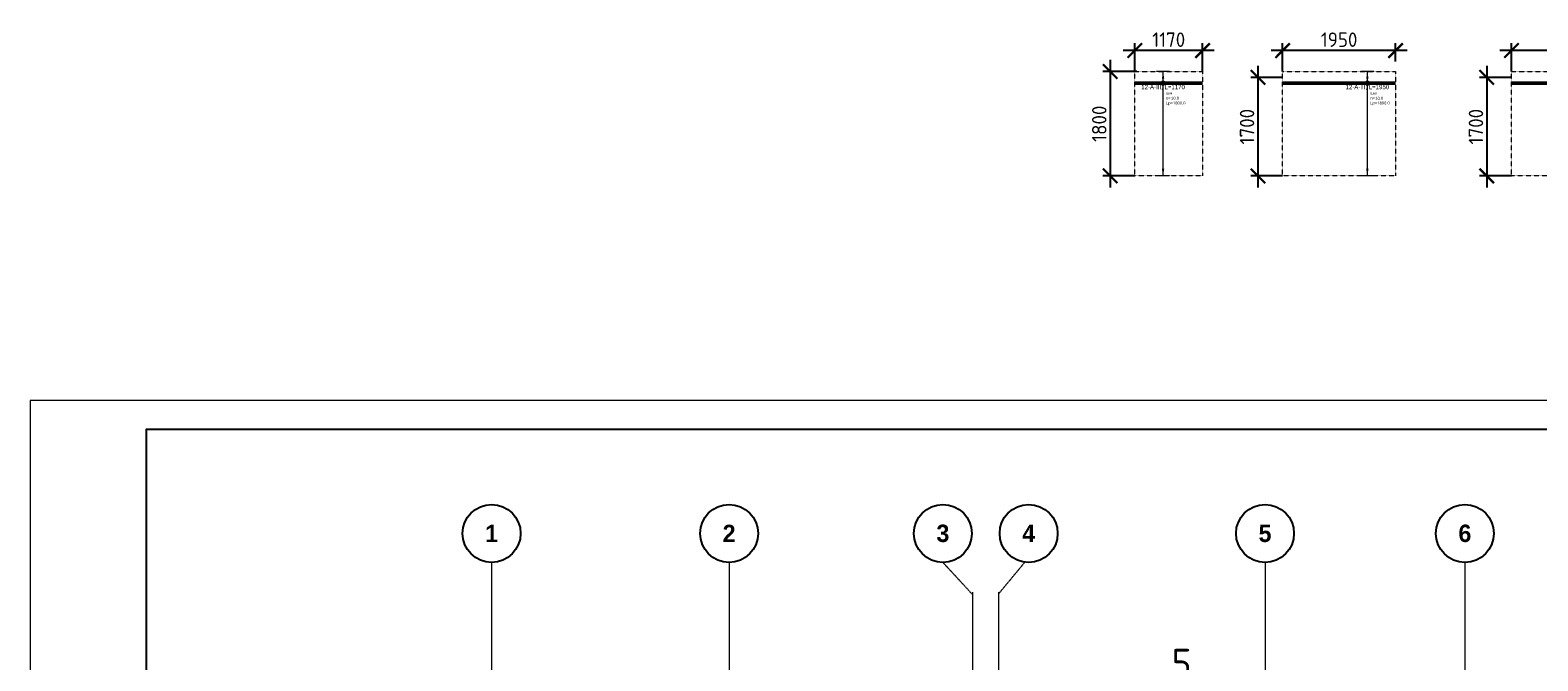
# Model space of a CAD drawing. Header units: millimetres. Extents: x -386473 to 311666, y -59273 to 291770.
# Tile 64 of 132: x -1652 to 24372, y 33458 to 44336. Entities that reach past the tile are written whole.
import ezdxf
from ezdxf.enums import TextEntityAlignment as Align

# ---------------------------------------------------------------- set-up
doc = ezdxf.new("R2010")
doc.units = ezdxf.units.MM
doc.set_wipeout_variables(frame=1)
for name, pattern in [('01 Штриховая _4 мм_', [6, 3.5, -2.5]), ('______5', [1100, 800, -100, 100, -100]), ('GOST2.303 4', [7, 5, -2, 0]), ('осевая', [50.8, 31.75, -6.35, 6.35, -6.35])]:
    doc.linetypes.add(name, pattern=pattern)
for name, color, linetype, lineweight in [('АрмСтер', 2, 'Continuous', 50), ('контур распр. стерхней', 2, 'GOST2.303 4', 20), ('Оси', 40, '______5', 18), ('РАЗМЕРЫ', 1, 'Continuous', 9), ('ТОНКИЕ', 7, 'Continuous', 9), ('Узлы', 7, 'Continuous', 0)]:
    doc.layers.add(name, color=color, linetype=linetype, lineweight=lineweight)
doc.layers.add('АрмСтер_атрибуты', color=2, linetype='Continuous', lineweight=0, plot=False)
doc.layers.add('ТОЛСТЫЕ_ОСНОВНЫЕ', color=6, linetype='Continuous')
doc.styles.add('Century Gothic', font='GOTHIC.TTF')
doc.styles.add('GOST-2.304_Type-B', font='GOST_Common.ttf')
doc.styles.get("Standard").update_dxf_attribs({"font": 'arial.ttf'})
doc.styles.add('Аннотативный', font='arial.ttf')
doc.dimstyles.new('СПДС', dxfattribs={"dimscale": 100, "dimtxt": 2.5, "dimasz": 2.5, "dimexe": 1.25, "dimexo": 0, "dimtad": 1, "dimdec": 0, "dimtxsty": 'GOST-2.304_Type-B', "dimblk": 'ARCHTICK', "dimcen": 2.5, "dimdle": 2, "dimadec": 0, "dimazin": 2, "dimtfac": 0.75, "dimtdec": 0, "dimtmove": 1, "dimatfit": 3, "dimfxl": 1, "dimtolj": 1, "dimarcsym": 1})

# ---------------------------------------------------------------- blocks, each defined once
blk = doc.blocks.new('NSY101')
at = {"color": 0, "linetype": 'ByBlock', "lineweight": -2}
blk.add_circle((0, 0), 50, dxfattribs=at)
blk = doc.blocks.new('СЛОЖНЫЙ_ОБЪЕКТ_0')
at = {"layer": 'Оси', "color": 16, "linetype": 'Continuous', "lineweight": 25, "transparency": 33554687, "xscale": 9.999999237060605, "yscale": 9.999999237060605, "zscale": 9.999999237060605}
blk.add_blockref('NSY101', (8813, -989), dxfattribs=at)
at = {"layer": 'Оси', "color": 16, "linetype": 'Continuous', "lineweight": 25, "transparency": 33554687, "insert": (8813, -989), "char_height": 300, "width": 385, "attachment_point": 5, "style": 'Century Gothic'}
blk.add_mtext('\\A1;{\\fCentury Gothic|i0|b1;\\H300.000000;\\W1.000000;\\C16;2}\\P', dxfattribs=at)
blk = doc.blocks.new('СЛОЖНЫЙ_ОБЪЕКТ_1')
at = {"layer": 'Оси', "color": 16, "linetype": 'Continuous', "lineweight": 25, "transparency": 33554687, "xscale": 9.999999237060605, "yscale": 9.999999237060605, "zscale": 9.999999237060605}
blk.add_blockref('NSY101', (18063, -989), dxfattribs=at)
at = {"layer": 'Оси', "color": 16, "linetype": 'Continuous', "lineweight": 25, "transparency": 33554687, "insert": (18063, -989), "char_height": 300, "width": 385, "attachment_point": 5, "style": 'Century Gothic'}
blk.add_mtext('\\A1;{\\fCentury Gothic|i0|b1;\\H300.000000;\\W1.000000;\\C16;5}\\P', dxfattribs=at)
blk = doc.blocks.new('СЛОЖНЫЙ_ОБЪЕКТ_2')
at = {"layer": 'Оси', "color": 16, "linetype": 'Continuous', "lineweight": 25, "transparency": 33554687, "xscale": 9.999999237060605, "yscale": 9.999999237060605, "zscale": 9.999999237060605}
blk.add_blockref('NSY101', (21513, -989), dxfattribs=at)
at = {"layer": 'Оси', "color": 16, "linetype": 'Continuous', "lineweight": 25, "transparency": 33554687, "insert": (21513, -989), "char_height": 300, "width": 385, "attachment_point": 5, "style": 'Century Gothic'}
blk.add_mtext('\\A1;{\\fCentury Gothic|i0|b1;\\H300.000000;\\W1.000000;\\C16;6}\\P', dxfattribs=at)
blk = doc.blocks.new('СЛОЖНЫЙ_ОБЪЕКТ_43')
at = {"layer": 'Оси', "color": 16, "linetype": 'Continuous', "lineweight": 25, "transparency": 33554687, "xscale": 9.999999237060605, "yscale": 9.999999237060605, "zscale": 9.999999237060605}
blk.add_blockref('NSY101', (5133, -989), dxfattribs=at)
at = {"layer": 'Оси', "color": 16, "linetype": 'Continuous', "lineweight": 25, "transparency": 33554687, "insert": (5133, -989), "char_height": 300, "width": 385, "attachment_point": 5, "style": 'Century Gothic'}
blk.add_mtext('\\A1;{\\fCentury Gothic|i0|b1;\\H300.000000;\\W1.000000;\\C16;1}\\P', dxfattribs=at)
blk = doc.blocks.new('СЛОЖНЫЙ_ОБЪЕКТ_44')
at = {"layer": 'Оси', "color": 16, "linetype": 'Continuous', "lineweight": 25, "transparency": 33554687, "xscale": 9.999999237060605, "yscale": 9.999999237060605, "zscale": 9.999999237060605}
blk.add_blockref('NSY101', (12503, -989), dxfattribs=at)
at = {"layer": 'Оси', "color": 16, "linetype": 'Continuous', "lineweight": 25, "transparency": 33554687, "insert": (12503, -989), "char_height": 300, "width": 385, "attachment_point": 5, "style": 'Century Gothic'}
blk.add_mtext('\\A1;{\\fCentury Gothic|i0|b1;\\H300.000000;\\W1.000000;\\C16;3}\\P', dxfattribs=at)
blk = doc.blocks.new('СЛОЖНЫЙ_ОБЪЕКТ_45')
at = {"layer": 'Оси', "color": 16, "linetype": 'Continuous', "lineweight": 25, "transparency": 33554687, "xscale": 9.999999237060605, "yscale": 9.999999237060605, "zscale": 9.999999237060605}
blk.add_blockref('NSY101', (13983, -989), dxfattribs=at)
at = {"layer": 'Оси', "color": 16, "linetype": 'Continuous', "lineweight": 25, "transparency": 33554687, "insert": (13983, -989), "char_height": 300, "width": 385, "attachment_point": 5, "style": 'Century Gothic'}
blk.add_mtext('\\A1;{\\fCentury Gothic|i0|b1;\\H300.000000;\\W1.000000;\\C16;4}\\P', dxfattribs=at)
blk = doc.blocks.new('оси2')
at = {"layer": 'Оси', "color": 16, "linetype": 'осевая', "lineweight": 0, "ltscale": 0.25, "transparency": 33554687}
for p, q in [((983645.5, 5465.4), (983645.8, -20755.1)), ((987745.5, 5465.4), (987745.5, -20739.3)), ((991435, 5465.4), (991945.5, 4911.3)), ((992845, 5465.4), (992395.5, 4924.1)), ((996995.5, 5465.4), (996995.5, -20739.3)), ((1000445.5, 5465.4), (1000445.5, -20739.3)), ((991945.5, 4955.2), (991945.5, -20287.7)), ((992395.5, 4955.2), (992395.5, -20293.6))]:
    blk.add_line(p, q, dxfattribs=at)
at = {"layer": 'Оси', "color": 16, "linetype": 'Continuous', "lineweight": 25, "transparency": 33554687}
for name, p in [('СЛОЖНЫЙ_ОБЪЕКТ_43', (978512.5, 6954.9)), ('СЛОЖНЫЙ_ОБЪЕКТ_0', (978932, 6954.9)), ('СЛОЖНЫЙ_ОБЪЕКТ_44', (978932, 6954.9)), ('СЛОЖНЫЙ_ОБЪЕКТ_45', (978932, 6954.9)), ('СЛОЖНЫЙ_ОБЪЕКТ_1', (978932, 6954.9)), ('СЛОЖНЫЙ_ОБЪЕКТ_2', (978932, 6954.9))]:
    blk.add_blockref(name, p, dxfattribs=at)
blk = doc.blocks.new('*U51')
at = {"layer": 'РАЗМЕРЫ'}
for p, q in [((112, 200), (-112, 200)), ((112, -1600), (-112, -1600))]:
    blk.add_line(p, q, dxfattribs=at)
at = {"layer": 'РАЗМЕРЫ', "ltscale": 15}
blk.add_line((0, -1600), (0, 200), dxfattribs=at)
at = {"layer": 'РАЗМЕРЫ'}
for points in [[(0, 200), (21, 75), (-21, 75)], [(0, -1600), (21, -1475), (-21, -1475)]]:
    blk.add_solid(points, dxfattribs=at)
at = {"layer": 'АрмСтер_атрибуты', "color": 215, "ltscale": 15, "style": 'Аннотативный'}
for s, p in [('шаг', (51, -194)), ('n=', (51, -285)), ('Lр=', (50, -368))]:
    blk.add_text(s, height=50, dxfattribs=at).set_placement(p)
at = {"layer": 'АрмСтер_атрибуты', "color": 215, "style": 'Аннотативный'}
for tag, p, flags in [('КОЛ', (138, -285), 8), ('ШАГ', (191, -194), 10), ('ШИРИНА', (173, -368), 8)]:
    blk.add_attdef(tag, p, '', height=50, dxfattribs=dict(at, flags=flags))
at = {"layer": 'АрмСтер_атрибуты', "flags": 9}
for tag, p in [('МАССА', (-1034, -1010)), ('ОБОЗНАЧЕНИЕ', (-1034, -1124))]:
    blk.add_attdef(tag, p, '', height=75, dxfattribs=at)
at = {"linetype": 'Continuous', "lineweight": 0}
blk.add_wipeout([(35, 0), (28, 21), (11, 33), (-11, 33), (-28, 21), (-35, 0), (-28, -21), (-11, -33), (11, -33), (28, -21)], dxfattribs=at)
at = {"color": 0, "linetype": 'ByBlock', "lineweight": -2, "ltscale": 100}
blk.add_line((-1463, 0), (877, 0), dxfattribs=at)
at = {"layer": 'РАЗМЕРЫ'}
blk.add_circle((0, 0), 35, dxfattribs=at)
at = {"layer": 'АрмСтер_атрибуты', "style": 'Аннотативный', "flags": 8}
blk.add_attdef('ПОЗ', (110, 30), '', height=75, dxfattribs=at)
blk.add_attdef('НАИМЕНОВАНИЕ', text='', height=75, dxfattribs=at).set_placement((0, -29), align=Align.TOP_CENTER)
blk = doc.blocks.new('_ArchTick')
at = {"color": 0, "linetype": 'ByBlock', "const_width": 0.15}
blk.add_lwpolyline([(-0.5, -0.5), (0.5, 0.5)], dxfattribs=at)
blk = doc.blocks.new('*D49')
at = {"layer": 'DEFPOINTS', "color": 0, "transparency": 16777216}
for p in [(23917, 43984), (26258, 43795), (23917, 43622)]:
    blk.add_point(p, dxfattribs=at)
at = {"layer": 'РАЗМЕРЫ', "color": 0, "lineweight": -2, "transparency": 16777216}
for p, q in [((26458, 43984), (23717, 43984)), ((23917, 43622), (23917, 44109)), ((26258, 43795), (26258, 44109))]:
    blk.add_line(p, q, dxfattribs=at)
at = {"layer": 'РАЗМЕРЫ', "color": 0, "lineweight": -2, "transparency": 16777216, "xscale": 250, "yscale": 250, "zscale": 250, "rotation": 180}
blk.add_blockref('_ArchTick', (23917, 43984), dxfattribs=at)
at = {"layer": 'РАЗМЕРЫ', "color": 0, "lineweight": -2, "transparency": 16777216, "xscale": 250, "yscale": 250, "zscale": 250}
blk.add_blockref('_ArchTick', (26258, 43984), dxfattribs=at)
at = {"layer": 'РАЗМЕРЫ', "color": 0, "lineweight": 0, "transparency": 16777216, "insert": (25087, 44172), "char_height": 250, "attachment_point": 5, "style": 'GOST-2.304_Type-B'}
blk.add_mtext('\\A1;2340', dxfattribs=at)
blk = doc.blocks.new('*D50')
at = {"layer": 'DEFPOINTS', "color": 0, "transparency": 16777216}
for p in [(23917, 43522), (23491, 41822), (23917, 41822)]:
    blk.add_point(p, dxfattribs=at)
at = {"layer": 'РАЗМЕРЫ', "color": 0, "lineweight": -2, "transparency": 16777216}
for p, q in [((23491, 43722), (23491, 41622)), ((23917, 43522), (23366, 43522)), ((23917, 41822), (23366, 41822))]:
    blk.add_line(p, q, dxfattribs=at)
at = {"layer": 'РАЗМЕРЫ', "color": 0, "lineweight": -2, "transparency": 16777216, "xscale": 250, "yscale": 250, "zscale": 250}
for p, rotation in [((23491, 43522), 90), ((23491, 41822), 270)]:
    blk.add_blockref('_ArchTick', p, dxfattribs=dict(at, rotation=rotation))
at = {"layer": 'РАЗМЕРЫ', "color": 0, "lineweight": 0, "transparency": 16777216, "insert": (23304, 42672), "char_height": 250, "attachment_point": 5, "rotation": 90, "style": 'GOST-2.304_Type-B'}
blk.add_mtext('\\A1;1700', dxfattribs=at)
blk = doc.blocks.new('*U54')
at = {"layer": 'РАЗМЕРЫ'}
for p, q in [((112, 200), (-112, 200)), ((112, -1600), (-112, -1600))]:
    blk.add_line(p, q, dxfattribs=at)
at = {"layer": 'РАЗМЕРЫ', "ltscale": 15}
blk.add_line((0, -1600), (0, 200), dxfattribs=at)
at = {"layer": 'РАЗМЕРЫ'}
for points in [[(0, 200), (21, 75), (-21, 75)], [(0, -1600), (21, -1475), (-21, -1475)]]:
    blk.add_solid(points, dxfattribs=at)
at = {"layer": 'АрмСтер_атрибуты', "color": 215, "ltscale": 15, "style": 'Аннотативный'}
for s, p in [('шаг', (51, -194)), ('n=', (51, -285)), ('Lр=', (50, -368))]:
    blk.add_text(s, height=50, dxfattribs=at).set_placement(p)
at = {"layer": 'АрмСтер_атрибуты', "color": 215, "style": 'Аннотативный'}
for tag, p, flags in [('КОЛ', (138, -285), 8), ('ШАГ', (191, -194), 10), ('ШИРИНА', (173, -368), 8)]:
    blk.add_attdef(tag, p, '', height=50, dxfattribs=dict(at, flags=flags))
at = {"layer": 'АрмСтер_атрибуты', "flags": 9}
for tag, p in [('МАССА', (-1034, -1010)), ('ОБОЗНАЧЕНИЕ', (-1034, -1124))]:
    blk.add_attdef(tag, p, '', height=75, dxfattribs=at)
at = {"linetype": 'Continuous', "lineweight": 0}
blk.add_wipeout([(35, 0), (28, 21), (11, 33), (-11, 33), (-28, 21), (-35, 0), (-28, -21), (-11, -33), (11, -33), (28, -21)], dxfattribs=at)
at = {"color": 0, "linetype": 'ByBlock', "lineweight": -2, "ltscale": 100}
blk.add_line((-1463, 0), (487, 0), dxfattribs=at)
at = {"layer": 'РАЗМЕРЫ'}
blk.add_circle((0, 0), 35, dxfattribs=at)
at = {"layer": 'АрмСтер_атрибуты', "style": 'Аннотативный', "flags": 8}
blk.add_attdef('ПОЗ', (110, 30), '', height=75, dxfattribs=at)
blk.add_attdef('НАИМЕНОВАНИЕ', text='', height=75, dxfattribs=at).set_placement((0, -29), align=Align.TOP_CENTER)
blk = doc.blocks.new('*D52')
at = {"layer": 'DEFPOINTS', "color": 0, "transparency": 16777216}
for p in [(19967, 43984), (21917, 43795), (19967, 43622)]:
    blk.add_point(p, dxfattribs=at)
at = {"layer": 'РАЗМЕРЫ', "color": 0, "lineweight": -2, "transparency": 16777216}
for p, q in [((22117, 43984), (19767, 43984)), ((19967, 43622), (19967, 44109)), ((21917, 43795), (21917, 44109))]:
    blk.add_line(p, q, dxfattribs=at)
at = {"layer": 'РАЗМЕРЫ', "color": 0, "lineweight": -2, "transparency": 16777216, "xscale": 250, "yscale": 250, "zscale": 250, "rotation": 180}
blk.add_blockref('_ArchTick', (19967, 43984), dxfattribs=at)
at = {"layer": 'РАЗМЕРЫ', "color": 0, "lineweight": -2, "transparency": 16777216, "xscale": 250, "yscale": 250, "zscale": 250}
blk.add_blockref('_ArchTick', (21917, 43984), dxfattribs=at)
at = {"layer": 'РАЗМЕРЫ', "color": 0, "lineweight": 0, "transparency": 16777216, "insert": (20942, 44172), "char_height": 250, "attachment_point": 5, "style": 'GOST-2.304_Type-B'}
blk.add_mtext('\\A1;1950', dxfattribs=at)
blk = doc.blocks.new('*D53')
at = {"layer": 'DEFPOINTS', "color": 0, "transparency": 16777216}
for p in [(19967, 43522), (19541, 41822), (19967, 41822)]:
    blk.add_point(p, dxfattribs=at)
at = {"layer": 'РАЗМЕРЫ', "color": 0, "lineweight": -2, "transparency": 16777216}
for p, q in [((19541, 43722), (19541, 41622)), ((19967, 43522), (19416, 43522)), ((19967, 41822), (19416, 41822))]:
    blk.add_line(p, q, dxfattribs=at)
at = {"layer": 'РАЗМЕРЫ', "color": 0, "lineweight": -2, "transparency": 16777216, "xscale": 250, "yscale": 250, "zscale": 250}
for p, rotation in [((19541, 43522), 90), ((19541, 41822), 270)]:
    blk.add_blockref('_ArchTick', p, dxfattribs=dict(at, rotation=rotation))
at = {"layer": 'РАЗМЕРЫ', "color": 0, "lineweight": 0, "transparency": 16777216, "insert": (19353, 42672), "char_height": 250, "attachment_point": 5, "rotation": 90, "style": 'GOST-2.304_Type-B'}
blk.add_mtext('\\A1;1700', dxfattribs=at)
blk = doc.blocks.new('*U57')
at = {"layer": 'РАЗМЕРЫ'}
for p, q in [((112, 200), (-112, 200)), ((112, -1600), (-112, -1600))]:
    blk.add_line(p, q, dxfattribs=at)
at = {"layer": 'РАЗМЕРЫ', "ltscale": 15}
blk.add_line((0, -1600), (0, 200), dxfattribs=at)
at = {"layer": 'РАЗМЕРЫ'}
for points in [[(0, 200), (21, 75), (-21, 75)], [(0, -1600), (21, -1475), (-21, -1475)]]:
    blk.add_solid(points, dxfattribs=at)
at = {"layer": 'АрмСтер_атрибуты', "color": 215, "ltscale": 15, "style": 'Аннотативный'}
for s, p in [('шаг', (51, -194)), ('n=', (51, -285)), ('Lр=', (50, -368))]:
    blk.add_text(s, height=50, dxfattribs=at).set_placement(p)
at = {"layer": 'АрмСтер_атрибуты', "color": 215, "style": 'Аннотативный'}
for tag, p, flags in [('КОЛ', (138, -285), 8), ('ШАГ', (191, -194), 10), ('ШИРИНА', (173, -368), 8)]:
    blk.add_attdef(tag, p, '', height=50, dxfattribs=dict(at, flags=flags))
at = {"layer": 'АрмСтер_атрибуты', "flags": 9}
for tag, p in [('МАССА', (-1034, -1010)), ('ОБОЗНАЧЕНИЕ', (-1034, -1124))]:
    blk.add_attdef(tag, p, '', height=75, dxfattribs=at)
at = {"linetype": 'Continuous', "lineweight": 0}
blk.add_wipeout([(35, 0), (28, 21), (11, 33), (-11, 33), (-28, 21), (-35, 0), (-28, -21), (-11, -33), (11, -33), (28, -21)], dxfattribs=at)
at = {"color": 0, "linetype": 'ByBlock', "lineweight": -2, "ltscale": 100}
blk.add_line((-488, 0), (682, 0), dxfattribs=at)
at = {"layer": 'РАЗМЕРЫ'}
blk.add_circle((0, 0), 35, dxfattribs=at)
at = {"layer": 'АрмСтер_атрибуты', "style": 'Аннотативный', "flags": 8}
blk.add_attdef('ПОЗ', (110, 30), '', height=75, dxfattribs=at)
blk.add_attdef('НАИМЕНОВАНИЕ', text='', height=75, dxfattribs=at).set_placement((0, -29), align=Align.TOP_CENTER)
blk = doc.blocks.new('*D55')
at = {"layer": 'DEFPOINTS', "color": 0, "transparency": 16777216}
for p in [(17416, 43984), (17416, 43622), (18586, 43622)]:
    blk.add_point(p, dxfattribs=at)
at = {"layer": 'РАЗМЕРЫ', "color": 0, "lineweight": -2, "transparency": 16777216}
for p, q in [((18786, 43984), (17216, 43984)), ((17416, 43622), (17416, 44109)), ((18586, 43622), (18586, 44109))]:
    blk.add_line(p, q, dxfattribs=at)
at = {"layer": 'РАЗМЕРЫ', "color": 0, "lineweight": -2, "transparency": 16777216, "xscale": 250, "yscale": 250, "zscale": 250, "rotation": 180}
blk.add_blockref('_ArchTick', (17416, 43984), dxfattribs=at)
at = {"layer": 'РАЗМЕРЫ', "color": 0, "lineweight": -2, "transparency": 16777216, "xscale": 250, "yscale": 250, "zscale": 250}
blk.add_blockref('_ArchTick', (18586, 43984), dxfattribs=at)
at = {"layer": 'РАЗМЕРЫ', "color": 0, "lineweight": 0, "transparency": 16777216, "insert": (18001, 44172), "char_height": 250, "attachment_point": 5, "style": 'GOST-2.304_Type-B'}
blk.add_mtext('\\A1;1170', dxfattribs=at)
blk = doc.blocks.new('*D56')
at = {"layer": 'DEFPOINTS', "color": 0, "transparency": 16777216}
for p in [(17452, 43622), (16990, 41822), (17416, 41822)]:
    blk.add_point(p, dxfattribs=at)
at = {"layer": 'РАЗМЕРЫ', "color": 0, "lineweight": -2, "transparency": 16777216}
for p, q in [((16990, 43822), (16990, 41622)), ((17452, 43622), (16865, 43622)), ((17416, 41822), (16865, 41822))]:
    blk.add_line(p, q, dxfattribs=at)
at = {"layer": 'РАЗМЕРЫ', "color": 0, "lineweight": -2, "transparency": 16777216, "xscale": 250, "yscale": 250, "zscale": 250}
for p, rotation in [((16990, 43622), 90), ((16990, 41822), 270)]:
    blk.add_blockref('_ArchTick', p, dxfattribs=dict(at, rotation=rotation))
at = {"layer": 'РАЗМЕРЫ', "color": 0, "lineweight": 0, "transparency": 16777216, "insert": (16802, 42722), "char_height": 250, "attachment_point": 5, "rotation": 90, "style": 'GOST-2.304_Type-B'}
blk.add_mtext('\\A1;1800', dxfattribs=at)
blk = doc.blocks.new('*U44')
at = {"layer": 'ТОЛСТЫЕ_ОСНОВНЫЕ', "color": 6}
blk.add_lwpolyline([(20, 5), (886, 5), (886, 415), (20, 415)], close=True, dxfattribs=at)
at = {"layer": 'ТОНКИЕ'}
blk.add_lwpolyline([(0, 0), (891, 0), (891, 420), (0, 420)], close=True, dxfattribs=at)

msp = doc.modelspace()

# ---------------------------------------------------------------- linework, layer by layer
at = {"layer": 'контур распр. стерхней', "linetype": '01 Штриховая _4 мм_'}
for points in [[(18586, 41821.8), (17416, 41821.8), (17416, 43621.8), (18586, 43621.8)], [(21917, 41821.8), (19966.9, 41821.8), (19967, 43621.8), (21917, 43621.8)], [(26261.9, 41821.8), (23917.3, 41821.8), (23917.4, 43621.8), (26261.9, 43621.8)]]:
    msp.add_lwpolyline(points, close=True, dxfattribs=at)

# ---------------------------------------------------------------- block references
at = {"xscale": 100, "yscale": 100, "zscale": 100}
msp.add_blockref('*U44', (-1651.7, -4054.4), dxfattribs=at)
at = {"layer": 'РАЗМЕРЫ'}
msp.add_blockref('оси2', (-977331.7, 29689.3, 160), dxfattribs=at)

# ---------------------------------------------------------------- texts
at = {"layer": 'Узлы', "color": 1, "linetype": 'Continuous', "lineweight": 0, "insert": (18224.8, 33415.8, 3260), "char_height": 500, "attachment_point": 5, "style": 'GOST-2.304_Type-B'}
msp.add_mtext_dynamic_manual_height_columns('5', width=723.88, gutter_width=25, heights=[0], dxfattribs=at)

# ---------------------------------------------------------------- next in the draw order: block references
at = {"layer": 'АрмСтер', "ltscale": 15}
ref = msp.add_blockref('*U57', (17903.5, 43421.8), dxfattribs=at)
ref.add_attrib('НАИМЕНОВАНИЕ', '12-A-III, L=1170', dxfattribs={"layer": 'АрмСтер_атрибуты', "height": 75, "style": 'Аннотативный', "flags": 8}).set_placement((17903.5, 43392.5), align=Align.TOP_CENTER)
ref.add_attrib('КОЛ', '10.0', (18041.6, 43136.7), dxfattribs={"layer": 'АрмСтер_атрибуты', "color": 215, "height": 50, "style": 'Аннотативный', "flags": 8})
ref.add_attrib('ШИРИНА', '1800.0', (18076.4, 43054), dxfattribs={"layer": 'АрмСтер_атрибуты', "color": 215, "height": 50, "style": 'Аннотативный', "flags": 8})
ref = msp.add_blockref('*U54', (21429.5, 43421.8), dxfattribs=at)
ref.add_attrib('НАИМЕНОВАНИЕ', '12-A-III, L=1950', dxfattribs={"layer": 'АрмСтер_атрибуты', "height": 75, "style": 'Аннотативный', "flags": 8}).set_placement((21429.5, 43392.5), align=Align.TOP_CENTER)
ref.add_attrib('КОЛ', '10.0', (21567.5, 43136.7), dxfattribs={"layer": 'АрмСтер_атрибуты', "color": 215, "height": 50, "style": 'Аннотативный', "flags": 8})
ref.add_attrib('ШИРИНА', '1800.0', (21602.3, 43054), dxfattribs={"layer": 'АрмСтер_атрибуты', "color": 215, "height": 50, "style": 'Аннотативный', "flags": 8})
ref = msp.add_blockref('*U51', (25379.9, 43421.8), dxfattribs=at)
ref.add_attrib('НАИМЕНОВАНИЕ', '12-A-III, L=2340', dxfattribs={"layer": 'АрмСтер_атрибуты', "height": 75, "style": 'Аннотативный', "flags": 8}).set_placement((25379.9, 43392.5), align=Align.TOP_CENTER)
ref.add_attrib('КОЛ', '10.0', (25517.9, 43136.7), dxfattribs={"layer": 'АрмСтер_атрибуты', "color": 215, "height": 50, "style": 'Аннотативный', "flags": 8})
ref.add_attrib('ШИРИНА', '1800.0', (25552.7, 43054), dxfattribs={"layer": 'АрмСтер_атрибуты', "color": 215, "height": 50, "style": 'Аннотативный', "flags": 8})

# ---------------------------------------------------------------- next in the draw order: dimensions: what is measured, and where the dimension line sits
at = {"layer": 'РАЗМЕРЫ', "color": 1, "lineweight": 0}
for base, p1, p2, picture, middle in [((17416, 43984.4), (18586, 43621.8), (17416, 43621.8), '*D55', (18001, 44171.9)), ((19967, 43984.4), (21917.2, 43794.5), (19967, 43621.8), '*D52', (20942.1, 44171.9)), ((23917.4, 43984.4), (26257.6, 43794.5), (23917.4, 43621.8), '*D49', (25087.5, 44171.9))]:
    dim = msp.add_linear_dim(base=base, p1=p1, p2=p2, dimstyle='СПДС', dxfattribs=at)
    dim.commit()
    dim.dimension.update_dxf_attribs({"geometry": picture, "text_midpoint": middle})
for base, p1, p2, picture, middle in [((16990, 41821.8), (17451.6, 43621.8), (17416, 41821.8), '*D56', (16802.5, 42721.8)), ((19540.9, 41821.8), (19967, 43522), (19966.9, 41821.8), '*D53', (19353.4, 42671.9)), ((23491.3, 41821.8), (23917.4, 43522), (23917.3, 41821.8), '*D50', (23303.8, 42671.9))]:
    dim = msp.add_linear_dim(base=base, p1=p1, p2=p2, angle=90, dimstyle='СПДС', dxfattribs=at)
    dim.commit()
    dim.dimension.update_dxf_attribs({"geometry": picture, "text_midpoint": middle})

doc.saveas('drawing.dxf')
